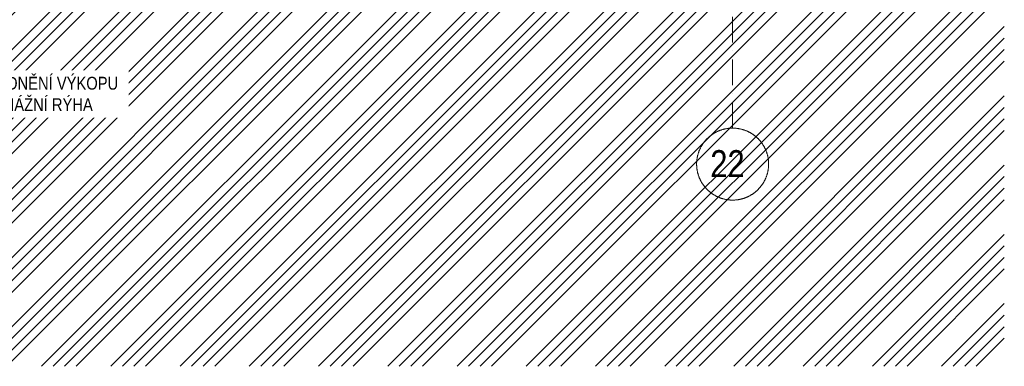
# Model space of a CAD drawing. Header units: millimetres. Extents: x -2694 to 670324, y -147023 to 76385.
# Tile 49 of 51: x 658573 to 670067, y -147023 to -142978. Entities that reach past the tile are written whole.
import ezdxf
from ezdxf import colors
from ezdxf.entities.mleader import LeaderData, LeaderLine
from ezdxf.math import Vec2, Vec3

# ---------------------------------------------------------------- set-up
doc = ezdxf.new("R2010")
doc.units = ezdxf.units.MM
doc.header["$LTSCALE"] = 10
doc.linetypes.add('Cerchovana 2x', pattern=[0.5, 0.3, -0.1, 0, -0.1])
doc.linetypes.add('DASHDOT', pattern=[25.4, 12.7, -6.35, 0, -6.35])
doc.layers.add('_A_OSY_HPFM', color=253, linetype='DASHDOT', lineweight=13)
doc.layers.add('A_LEGENDY', color=21, linetype='Continuous', lineweight=13)
doc.layers.add('A_SRAF', color=8, linetype='Continuous', lineweight=13, transparency=0.3)
doc.styles.add('KÓTY', font='ARIALN.TTF')

msp = doc.modelspace()

# ---------------------------------------------------------------- hatches: boundary and pattern name
at = {"layer": 'A_SRAF'}
h = msp.add_hatch(dxfattribs=at)
h.set_pattern_fill('ANSI34', color=256, scale=30)
h.set_pattern_definition([(45, (0, 29851), (-404.11153, 404.11153), []), (45, (134.7, 29851), (-404.11153, 404.11153), []), (45, (269.4, 29851), (-404.11153, 404.11153), []), (45, (404.1, 29851), (-404.11153, 404.11153), [])])
h.paths.add_polyline_path([(670067, -138493.2), (668249.3, -138493.3), (667474.3, -140043.2), (658711.8, -140043.2), (657211.8, -142793.2), (641635.7, -142793.2), (640135.7, -140043.2), (631301.5, -140043.2), (631056.1, -139593.2), (628780.5, -139593.2), (628780.5, -147022.8), (670067.2, -147022.8)])

# ---------------------------------------------------------------- linework, layer by layer
at = {"layer": '_A_OSY_HPFM', "linetype": 'Cerchovana 2x', "ltscale": 100, "transparency": 33554687}
msp.add_line((666895.6, -144243.5), (666895.6, -135108.3), dxfattribs=at)
at = {"layer": '_A_OSY_HPFM', "linetype": 'Cerchovana 2x', "ltscale": 1000, "transparency": 33554687}
msp.add_circle((666895.6, -144663.5), 420, dxfattribs=at)

# ---------------------------------------------------------------- texts
at = {"layer": '_A_OSY_HPFM', "linetype": 'Cerchovana 2x', "ltscale": 1000, "transparency": 33554687, "style": 'KÓTY'}
msp.add_text('22', height=315, dxfattribs=at).set_placement((666634.8, -144815.7))

# ---------------------------------------------------------------- next in the draw order: leaders
at = {"layer": 'A_LEGENDY'}
ml = msp.add_multileader_mtext('Standard', dxfattribs=at)
ml.set_content('ODVODNĚNÍ VÝKOPU \\P- DRENÁŽNÍ RÝHA', color=256, style='KÓTY')
ml.set_leader_properties(color=256, linetype='Continuous', lineweight=-1)
ml.build(insert=Vec2(0, 0))
ml.multileader.update_dxf_attribs({"text_left_attachment_type": 2, "text_right_attachment_type": 2, "dogleg_length": 66.7, "arrow_head_size": 150})
ctx = ml.context
ctx.base_point, ctx.char_height, ctx.arrow_head_size, ctx.landing_gap_size, ctx.plane_origin = Vec3(657806.2, -143883.7), 150, 150, 112.5, Vec3(661272.4, -138095.6)
ctx.left_attachment, ctx.right_attachment = 2, 2
notes = []
notes.append((ctx, [(0, (1, 1, 0), (657706.2, -143883.7), (1, 0), 100, [(0, [(657061.8, -143093.2)], 0, [])])]))
ctx.mtext.insert, ctx.mtext.rotation, ctx.mtext.defined_height, ctx.mtext.flow_direction = Vec3(657918.7, -143644.7), 6.2831853, 238.9, 5
ctx.mtext.has_bg_fill, ctx.mtext.bg_color, ctx.mtext.bg_scale_factor, ctx.mtext.bg_transparency, ctx.mtext.use_window_bg_color = 1, -1027028792, 1.5, 0, 1
for ctx, leaders in notes:
    for number, flags, end, landing, length, lines in leaders:
        leader = LeaderData()
        leader.index, (leader.has_last_leader_line, leader.has_dogleg_vector, leader.attachment_direction) = number, flags
        leader.last_leader_point, leader.dogleg_vector, leader.dogleg_length = Vec3(end), Vec3(landing), length
        for number, points, colour, breaks in lines:
            line = LeaderLine()
            line.index, line.vertices, line.color, line.breaks = number, Vec3.list(points), colors.encode_raw_color(colour), breaks
            leader.lines.append(line)
        ctx.leaders.append(leader)

doc.saveas('drawing.dxf')
